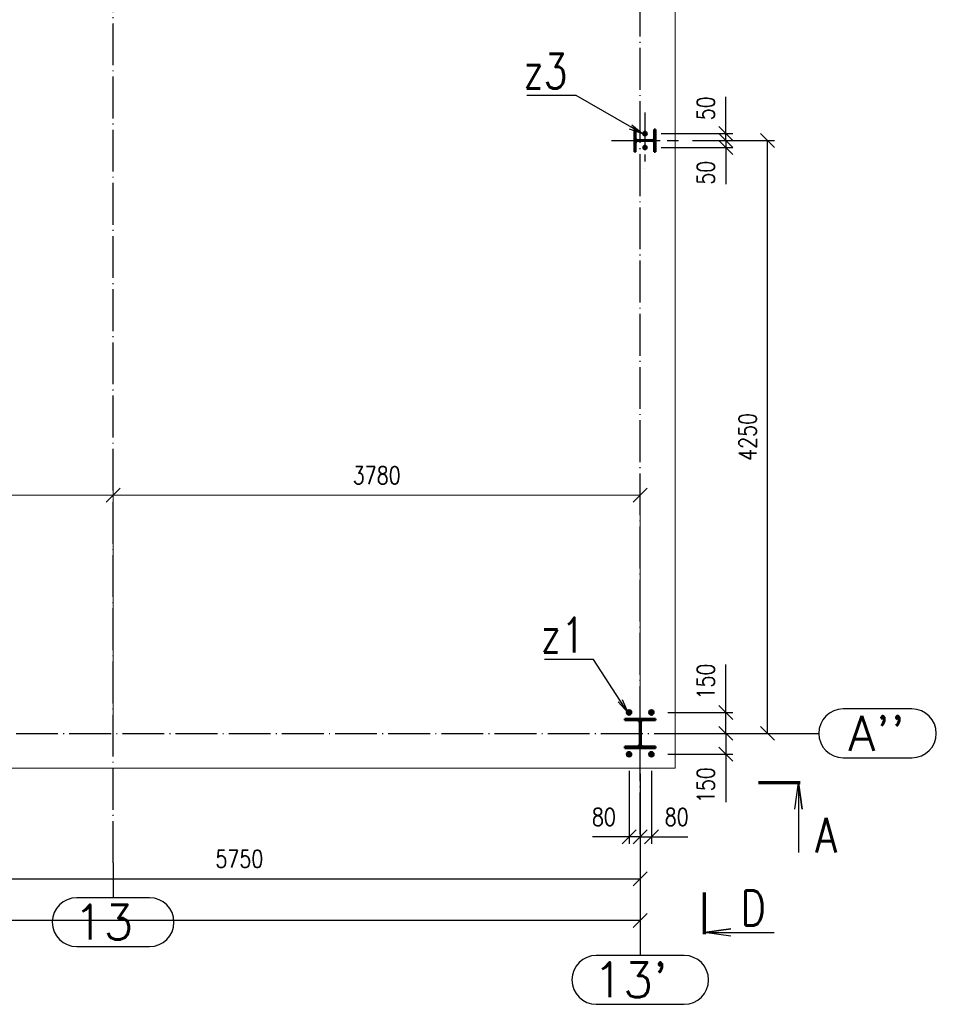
# Paper-space layout 'Layout1' of a CAD drawing. Extents: x -2 to 1033, y -36 to 596.
# Tile 32 of 126: x 189 to 320, y 306 to 447. Entities that reach past the tile are written whole.
import ezdxf
from ezdxf.enums import TextEntityAlignment as Align

# ---------------------------------------------------------------- set-up
doc = ezdxf.new("R2010")
doc.units = 0
for name, pattern in [('ACAD_ISO02W100', [15, 12, -3]), ('ACAD_ISO04W100', [30.5, 24, -3, 0.5, -3]), ('HP_01_CER_B', [8, 5, -1, 1, -1])]:
    doc.linetypes.add(name, pattern=pattern)
doc.layers.get('0').update_dxf_attribs({"linetype": 'CONTINUOUS'})
doc.layers.get('DEFPOINTS').update_dxf_attribs({"color": 132, "linetype": 'CONTINUOUS'})
for name, color, linetype, lineweight in [('SS_KOTVY', 2, 'CONTINUOUS', 35), ('SS_KOTY', 3, 'CONTINUOUS', 25), ('SS_OSY_025', 7, 'HP_01_CER_B', 25), ('SS_PLNA_025', 7, 'CONTINUOUS', 25), ('SS_PODKLADY', 9, 'CONTINUOUS', 13), ('SS_PODKLADY_KOTY', 251, 'CONTINUOUS', 13), ('SS_POPIS_PROFILU', 13, 'CONTINUOUS', 25), ('SS_REZ', 6, 'CONTINUOUS', 70), ('SS_SLOUP ŠTÍTOVÝ', 183, 'CONTINUOUS', 50), ('SS_SLOUPY KRAJNÍ', 143, 'CONTINUOUS', 50), ('SS_SRAFY', 8, 'CONTINUOUS', 18), ('SS_TEXT7', 6, 'CONTINUOUS', 70)]:
    doc.layers.add(name, color=color, linetype=linetype, lineweight=lineweight)
doc.styles.add('ROMANS', font='romans.shx', dxfattribs={"width": 0.8})
doc.styles.add('romans.shx', font='romans.shx', dxfattribs={"height": 5})
doc.dimstyles.new('A-1_(2.5)_50AS', dxfattribs={"dimtxt": 2.5, "dimasz": 2, "dimexe": 1, "dimexo": 2, "dimgap": 0, "dimtad": 0, "dimdec": 1, "dimlfac": 50, "dimrnd": 1, "dimtxsty": 'ROMANS', "dimblk1": 'OBLIQUE', "dimblk2": 'OBLIQUE', "dimsah": 1, "dimcen": 2, "dimclrd": 256, "dimclre": 256, "dimclrt": 256, "dimadec": 1, "dimazin": 2, "dimtfac": 0.714286, "dimtdec": 1, "dimtmove": 0, "dimatfit": 3, "dimldrblk": 'OPEN', "dimfxl": 1, "dimtvp": 1.142857, "dimtfill": 1, "dimtolj": 1, "dimlwd": -1, "dimlwe": -1, "dimarcsym": 0})
pattern_1 = [(45, (47.64707, 344.93782), (-0.04490128, 0.04490128), [])]

# ---------------------------------------------------------------- blocks, each defined once
blk = doc.blocks.new('*U10')
at = {"layer": 'SS_PLNA_025'}
blk.add_lwpolyline([(5.2, -3.78), (5.72, 0), (6.25, -3.78), (5.72, 0), (5.72, -10)], dxfattribs=at)
at = {"layer": 'SS_REZ'}
blk.add_line((5.99, 0), (0, 0), dxfattribs=at)
at = {"layer": 'SS_TEXT7', "style": 'ROMANS', "width": 0.8}
blk.add_attdef('REZv', text='', height=5, dxfattribs=at).set_placement((9.72, -10), align=Align.CENTER)
blk = doc.blocks.new('*U15')
at = {"layer": 'SS_PLNA_025'}
blk.add_lwpolyline([(3.78, -6.25), (0, -5.72), (3.78, -5.2), (0, -5.72), (10, -5.72)], dxfattribs=at)
at = {"layer": 'SS_REZ'}
blk.add_line((0, -5.99), (0, 0), dxfattribs=at)
at = {"layer": 'SS_TEXT7', "style": 'ROMANS', "width": 0.8}
blk.add_attdef('REZs', text='', height=5, dxfattribs=at).set_placement((7, -4.72), align=Align.CENTER)
blk = doc.blocks.new('_Oblique')
at = {"color": 0, "linetype": 'ByBlock', "lineweight": -2}
blk.add_line((-0.5, -0.5), (0.5, 0.5), dxfattribs=at)
blk = doc.blocks.new('*D20')
at = {"layer": 'DEFPOINTS', "color": 0, "transparency": 16777216}
for p in [(162.65, 340.94, 0.4), (277.65, 340.94), (277.65, 324.09)]:
    blk.add_point(p, dxfattribs=at)
at = {"layer": 'SS_KOTY', "transparency": 16777216}
for p, q in [((162.65, 338.94), (162.65, 323.09)), ((277.65, 338.94), (277.65, 323.09)), ((162.65, 324.09), (277.65, 324.09))]:
    blk.add_line(p, q, dxfattribs=at)
at = {"layer": 'SS_KOTY', "transparency": 16777216, "xscale": 2, "yscale": 2, "zscale": 2, "rotation": 180}
blk.add_blockref('_Oblique', (162.65, 324.09), dxfattribs=at)
at = {"layer": 'SS_KOTY', "transparency": 16777216, "xscale": 2, "yscale": 2, "zscale": 2}
blk.add_blockref('_Oblique', (277.65, 324.09), dxfattribs=at)
at = {"layer": 'SS_KOTY', "transparency": 16777216, "insert": (220.15, 326.95), "char_height": 2.5, "attachment_point": 5, "style": 'ROMANS', "bg_fill": 3, "box_fill_scale": 1.1, "bg_fill_color": 256, "bg_fill_true_color": 13158600, "bg_fill_transparency": 0}
blk.add_mtext('\\A1;5750', dxfattribs=at)
blk = doc.blocks.new('_OPEN')
at = {"color": 0, "linetype": 'ByBlock'}
for p, q in [((-1, 0.167), (0, 0)), ((0, 0), (-1, -0.167)), ((0, 0), (-1, 0))]:
    blk.add_line(p, q, dxfattribs=at)
blk = doc.blocks.new('*D21')
at = {"layer": 'DEFPOINTS', "color": 0, "transparency": 16777216}
for p in [(47.65, 341.14, 0.8), (277.65, 340.94), (47.65, 318.09)]:
    blk.add_point(p, dxfattribs=at)
at = {"layer": 'SS_KOTY', "transparency": 16777216}
for p, q in [((47.65, 339.14), (47.65, 317.09)), ((277.65, 338.94), (277.65, 317.09)), ((277.65, 318.09), (47.65, 318.09))]:
    blk.add_line(p, q, dxfattribs=at)
at = {"layer": 'SS_KOTY', "transparency": 16777216, "xscale": 2, "yscale": 2, "zscale": 2, "rotation": 180}
blk.add_blockref('_Oblique', (47.65, 318.09), dxfattribs=at)
at = {"layer": 'SS_KOTY', "transparency": 16777216, "xscale": 2, "yscale": 2, "zscale": 2}
blk.add_blockref('_Oblique', (277.65, 318.09), dxfattribs=at)
at = {"layer": 'SS_KOTY', "transparency": 16777216, "insert": (162.65, 320.95), "char_height": 2.5, "attachment_point": 5, "style": 'ROMANS', "bg_fill": 3, "box_fill_scale": 1.1, "bg_fill_color": 256, "bg_fill_true_color": 13158600, "bg_fill_transparency": 0}
blk.add_mtext('\\A1;11500', dxfattribs=at)
blk = doc.blocks.new('*D38')
at = {"layer": 'DEFPOINTS', "color": 0, "transparency": 16777216}
for p in [(276.05, 341.57, 1), (277.65, 340.94, 0.4), (276.05, 330.09)]:
    blk.add_point(p, dxfattribs=at)
at = {"layer": 'SS_KOTY', "transparency": 16777216}
for p, q in [((276.05, 339.57), (276.05, 329.09)), ((277.65, 338.94), (277.65, 329.09)), ((276.05, 330.09), (270.81, 330.09)), ((277.65, 330.09), (276.05, 330.09))]:
    blk.add_line(p, q, dxfattribs=at)
at = {"layer": 'SS_KOTY', "transparency": 16777216, "xscale": 2, "yscale": 2, "zscale": 2, "rotation": 180}
blk.add_blockref('_Oblique', (276.05, 330.09), dxfattribs=at)
at = {"layer": 'SS_KOTY', "transparency": 16777216, "xscale": 2, "yscale": 2, "zscale": 2}
blk.add_blockref('_Oblique', (277.65, 330.09), dxfattribs=at)
at = {"layer": 'SS_KOTY', "transparency": 16777216, "insert": (272.43, 332.95), "char_height": 2.5, "attachment_point": 5, "style": 'ROMANS', "bg_fill": 3, "box_fill_scale": 1.1, "bg_fill_color": 256, "bg_fill_true_color": 13158600, "bg_fill_transparency": 0}
blk.add_mtext('\\A1;80', dxfattribs=at)
blk = doc.blocks.new('*D39')
at = {"layer": 'DEFPOINTS', "color": 0, "transparency": 16777216}
for p in [(277.65, 341.14, 0.8), (279.25, 341.57, 1), (279.25, 330.09)]:
    blk.add_point(p, dxfattribs=at)
at = {"layer": 'SS_KOTY', "transparency": 16777216}
for p, q in [((277.65, 339.14), (277.65, 329.09)), ((279.25, 339.57), (279.25, 329.09)), ((277.65, 330.09), (279.25, 330.09)), ((279.25, 330.09), (284.49, 330.09))]:
    blk.add_line(p, q, dxfattribs=at)
at = {"layer": 'SS_KOTY', "transparency": 16777216, "xscale": 2, "yscale": 2, "zscale": 2, "rotation": 180}
blk.add_blockref('_Oblique', (277.65, 330.09), dxfattribs=at)
at = {"layer": 'SS_KOTY', "transparency": 16777216, "xscale": 2, "yscale": 2, "zscale": 2}
blk.add_blockref('_Oblique', (279.25, 330.09), dxfattribs=at)
at = {"layer": 'SS_KOTY', "transparency": 16777216, "insert": (282.87, 332.95), "char_height": 2.5, "attachment_point": 5, "style": 'ROMANS', "bg_fill": 3, "box_fill_scale": 1.1, "bg_fill_color": 256, "bg_fill_true_color": 13158600, "bg_fill_transparency": 0}
blk.add_mtext('\\A1;80', dxfattribs=at)
blk = doc.blocks.new('*D43')
at = {"layer": 'DEFPOINTS', "color": 0, "transparency": 16777216}
for p in [(279.62, 347.94, 1), (289.92, 347.94), (280.25, 344.94, 0.4)]:
    blk.add_point(p, dxfattribs=at)
at = {"layer": 'SS_KOTY', "transparency": 16777216}
for p, q in [((289.92, 347.94), (289.92, 354.79)), ((281.62, 347.94), (290.92, 347.94)), ((289.92, 344.94), (289.92, 347.94)), ((282.25, 344.94), (290.92, 344.94))]:
    blk.add_line(p, q, dxfattribs=at)
at = {"layer": 'SS_KOTY', "transparency": 16777216, "xscale": 2, "yscale": 2, "zscale": 2}
for p, rotation in [((289.92, 347.94), 90), ((289.92, 344.94), 270)]:
    blk.add_blockref('_Oblique', p, dxfattribs=dict(at, rotation=rotation))
at = {"layer": 'SS_KOTY', "transparency": 16777216, "insert": (287.06, 352.37), "char_height": 2.5, "attachment_point": 5, "rotation": 90, "style": 'ROMANS', "bg_fill": 3, "box_fill_scale": 1.1, "bg_fill_color": 256, "bg_fill_true_color": 13158600, "bg_fill_transparency": 0}
blk.add_mtext('\\A1;150', dxfattribs=at)
blk = doc.blocks.new('*D44')
at = {"layer": 'DEFPOINTS', "color": 0, "transparency": 16777216}
for p in [(280.25, 344.94), (279.62, 341.94, 1), (289.92, 341.94)]:
    blk.add_point(p, dxfattribs=at)
at = {"layer": 'SS_KOTY', "transparency": 16777216}
for p, q in [((282.25, 344.94), (290.92, 344.94)), ((289.92, 344.94), (289.92, 341.94)), ((281.62, 341.94), (290.92, 341.94)), ((289.92, 341.94), (289.92, 335.08))]:
    blk.add_line(p, q, dxfattribs=at)
at = {"layer": 'SS_KOTY', "transparency": 16777216, "xscale": 2, "yscale": 2, "zscale": 2}
for p, rotation in [((289.92, 344.94), 90), ((289.92, 341.94), 270)]:
    blk.add_blockref('_Oblique', p, dxfattribs=dict(at, rotation=rotation))
at = {"layer": 'SS_KOTY', "transparency": 16777216, "insert": (287.06, 337.51), "char_height": 2.5, "attachment_point": 5, "rotation": 90, "style": 'ROMANS', "bg_fill": 3, "box_fill_scale": 1.1, "bg_fill_color": 256, "bg_fill_true_color": 13158600, "bg_fill_transparency": 0}
blk.add_mtext('\\A1;150', dxfattribs=at)
blk = doc.blocks.new('*D54')
at = {"layer": 'DEFPOINTS', "color": 0, "transparency": 16777216}
for p in [(278.63, 430.94, 0.8), (289.92, 430.94), (283.14, 429.94, 1.4)]:
    blk.add_point(p, dxfattribs=at)
at = {"layer": 'SS_KOTY', "transparency": 16777216}
for p, q in [((289.92, 430.94), (289.92, 436.18)), ((280.63, 430.94), (290.92, 430.94)), ((289.92, 429.94), (289.92, 430.94)), ((285.14, 429.94), (290.92, 429.94))]:
    blk.add_line(p, q, dxfattribs=at)
at = {"layer": 'SS_KOTY', "transparency": 16777216, "xscale": 2, "yscale": 2, "zscale": 2}
for p, rotation in [((289.92, 430.94), 90), ((289.92, 429.94), 270)]:
    blk.add_blockref('_Oblique', p, dxfattribs=dict(at, rotation=rotation))
at = {"layer": 'SS_KOTY', "transparency": 16777216, "insert": (287.06, 434.56), "char_height": 2.5, "attachment_point": 5, "rotation": 90, "style": 'ROMANS', "bg_fill": 3, "box_fill_scale": 1.1, "bg_fill_color": 256, "bg_fill_true_color": 13158600, "bg_fill_transparency": 0}
blk.add_mtext('\\A1;50', dxfattribs=at)
blk = doc.blocks.new('*D55')
at = {"layer": 'DEFPOINTS', "color": 0, "transparency": 16777216}
for p in [(283.14, 429.94, 1.4), (278.63, 428.94, 0.8), (289.92, 428.94)]:
    blk.add_point(p, dxfattribs=at)
at = {"layer": 'SS_KOTY', "transparency": 16777216}
for p, q in [((285.14, 429.94), (290.92, 429.94)), ((289.92, 429.94), (289.92, 428.94)), ((280.63, 428.94), (290.92, 428.94)), ((289.92, 428.94), (289.92, 423.7))]:
    blk.add_line(p, q, dxfattribs=at)
at = {"layer": 'SS_KOTY', "transparency": 16777216, "xscale": 2, "yscale": 2, "zscale": 2}
for p, rotation in [((289.92, 429.94), 90), ((289.92, 428.94), 270)]:
    blk.add_blockref('_Oblique', p, dxfattribs=dict(at, rotation=rotation))
at = {"layer": 'SS_KOTY', "transparency": 16777216, "insert": (287.06, 425.32), "char_height": 2.5, "attachment_point": 5, "rotation": 90, "style": 'ROMANS', "bg_fill": 3, "box_fill_scale": 1.1, "bg_fill_color": 256, "bg_fill_true_color": 13158600, "bg_fill_transparency": 0}
blk.add_mtext('\\A1;50', dxfattribs=at)
blk = doc.blocks.new('*D56')
at = {"layer": 'DEFPOINTS', "color": 0, "transparency": 16777216}
for p in [(283.14, 429.94, 1.4), (295.92, 429.94), (286.58, 344.94)]:
    blk.add_point(p, dxfattribs=at)
at = {"layer": 'SS_KOTY', "transparency": 16777216}
for p, q in [((285.14, 429.94), (296.92, 429.94)), ((295.92, 344.94), (295.92, 429.94)), ((288.58, 344.94), (296.92, 344.94))]:
    blk.add_line(p, q, dxfattribs=at)
at = {"layer": 'SS_KOTY', "transparency": 16777216, "xscale": 2, "yscale": 2, "zscale": 2}
for p, rotation in [((295.92, 429.94), 90), ((295.92, 344.94), 270)]:
    blk.add_blockref('_Oblique', p, dxfattribs=dict(at, rotation=rotation))
at = {"layer": 'SS_KOTY', "transparency": 16777216, "insert": (293.06, 387.44), "char_height": 2.5, "attachment_point": 5, "rotation": 90, "style": 'ROMANS', "bg_fill": 3, "box_fill_scale": 1.1, "bg_fill_color": 256, "bg_fill_true_color": 13158600, "bg_fill_transparency": 0}
blk.add_mtext('\\A1;4250', dxfattribs=at)
blk = doc.blocks.new('*D111')
at = {"layer": 'DEFPOINTS', "color": 0, "transparency": 16777216}
for p in [(202.05, 379.08), (47.65, 347.04), (202.05, 344.94)]:
    blk.add_point(p, dxfattribs=at)
at = {"layer": 'SS_PODKLADY_KOTY', "transparency": 16777216}
for p, q in [((47.65, 349.04), (47.65, 380.08)), ((202.05, 346.94), (202.05, 380.08)), ((47.65, 379.08), (202.05, 379.08))]:
    blk.add_line(p, q, dxfattribs=at)
at = {"layer": 'SS_PODKLADY_KOTY', "transparency": 16777216, "xscale": 2, "yscale": 2, "zscale": 2, "rotation": 180}
blk.add_blockref('_Oblique', (47.65, 379.08), dxfattribs=at)
at = {"layer": 'SS_PODKLADY_KOTY', "transparency": 16777216, "xscale": 2, "yscale": 2, "zscale": 2}
blk.add_blockref('_Oblique', (202.05, 379.08), dxfattribs=at)
at = {"layer": 'SS_PODKLADY_KOTY', "transparency": 16777216, "insert": (124.85, 381.94), "char_height": 2.5, "attachment_point": 5, "style": 'ROMANS', "bg_fill": 3, "box_fill_scale": 1.1, "bg_fill_color": 256, "bg_fill_true_color": 13158600, "bg_fill_transparency": 0}
blk.add_mtext('\\A1;7720', dxfattribs=at)
blk = doc.blocks.new('*D112')
at = {"layer": 'DEFPOINTS', "color": 0, "transparency": 16777216}
for p in [(277.65, 379.08), (277.65, 347.04), (202.05, 344.94)]:
    blk.add_point(p, dxfattribs=at)
at = {"layer": 'SS_PODKLADY_KOTY', "transparency": 16777216}
for p, q in [((202.05, 346.94), (202.05, 380.08)), ((277.65, 349.04), (277.65, 380.08)), ((202.05, 379.08), (277.65, 379.08))]:
    blk.add_line(p, q, dxfattribs=at)
at = {"layer": 'SS_PODKLADY_KOTY', "transparency": 16777216, "xscale": 2, "yscale": 2, "zscale": 2, "rotation": 180}
blk.add_blockref('_Oblique', (202.05, 379.08), dxfattribs=at)
at = {"layer": 'SS_PODKLADY_KOTY', "transparency": 16777216, "xscale": 2, "yscale": 2, "zscale": 2}
blk.add_blockref('_Oblique', (277.65, 379.08), dxfattribs=at)
at = {"layer": 'SS_PODKLADY_KOTY', "transparency": 16777216, "insert": (239.85, 381.94), "char_height": 2.5, "attachment_point": 5, "style": 'ROMANS', "bg_fill": 3, "box_fill_scale": 1.1, "bg_fill_color": 256, "bg_fill_true_color": 13158600, "bg_fill_transparency": 0}
blk.add_mtext('\\A1;3780', dxfattribs=at)

psp = doc.layouts.get("Layout1")

# ---------------------------------------------------------------- linework, layer by layer
at = {"layer": 'SS_OSY_025'}
for p, q in [((278.3271, 433.9442), (278.3271, 425.9314)), ((273.51, 429.9378, 1.4), (283.1442, 429.9378, 1.4))]:
    psp.add_line(p, q, dxfattribs=at)
at = {"layer": 'SS_OSY_025', "linetype": 'Continuous', "ltscale": 0.25}
for p, q in [((316.6161, 348.4378), (306.7589, 348.4378)), ((306.7589, 341.4378), (316.6161, 341.4378)), ((196.8231, 314.3665), (207.2755, 314.3665)), ((283.9447, 313.0889), (271.3495, 313.0889)), ((271.3495, 306.0889), (283.9447, 306.0889))]:
    psp.add_line(p, q, dxfattribs=at)
at = {"layer": 'SS_OSY_025', "linetype": 'ACAD_ISO04W100', "ltscale": 0.25}
for p, q in [((298.2599, 344.9378), (298.2589, 344.9378)), ((298.2589, 344.9378), (303.2589, 344.9378))]:
    psp.add_line(p, q, dxfattribs=at)
at = {"layer": 'SS_OSY_025', "linetype": 'Continuous', "ltscale": 0.25}
for centre, start, end in [((306.7589, 344.9378), 90, 270), ((316.6161, 344.9378), 270, 90), ((271.3495, 309.5889), 90, 270), ((283.9447, 309.5889), 270, 90)]:
    psp.add_arc(centre, 3.5, start, end, dxfattribs=at)
at = {"layer": 'SS_SLOUP ŠTÍTOVÝ', "color": 1, "linetype": 'Continuous', "ltscale": 0.25}
for p, q in [((276.9871, 431.5378), (276.8071, 431.5378)), ((276.8071, 431.5378), (276.8071, 428.3378)), ((276.9871, 430.2978), (276.9871, 431.5378)), ((276.9871, 428.3378), (276.9871, 429.5778)), ((276.8071, 428.3378), (276.9871, 428.3378))]:
    psp.add_line(p, q, dxfattribs=at)
at = {"layer": 'SS_SLOUP ŠTÍTOVÝ', "color": 1, "linetype": 'Continuous', "ltscale": 0.25, "extrusion": (0, 0, -1)}
for centre, start, end in [((-277.2871, 430.2978), 270, 0), ((-277.2871, 429.5778), 0, 90)]:
    psp.add_arc(centre, 0.3, start, end, dxfattribs=at)
at = {"layer": 'SS_SLOUPY KRAJNÍ', "color": 1, "linetype": 'Continuous', "ltscale": 0.25}
for p, q in [((277.2171, 343.0578), (275.4471, 343.0578)), ((275.4471, 343.0578), (275.4471, 342.8378))]:
    psp.add_line(p, q, dxfattribs=at)
at = {"layer": 'SS_SLOUPY KRAJNÍ', "color": 1, "linetype": 'Continuous', "ltscale": 0.25, "extrusion": (0, 0, -1)}
for centre, start, end in [((-277.2171, 343.4178), 180, 270), ((-278.0771, 343.4178), 270, 0)]:
    psp.add_arc(centre, 0.36, start, end, dxfattribs=at)

# ---------------------------------------------------------------- block references
at = {"layer": 'SS_REZ'}
for name, p, values in [('*U10', (294.6051, 337.8348), {'REZv': 'A'}), ('*U15', (286.8694, 322.1251), {'REZs': 'D'})]:
    psp.add_blockref(name, p, dxfattribs=at).add_auto_attribs(values)

# ---------------------------------------------------------------- texts
at = {"layer": 'SS_OSY_025', "color": 7, "style": 'romans.shx'}
for s, p in [("A''", (307.5158, 342.4378)), ("13'", (270.9106, 307.0889))]:
    psp.add_text(s, height=5, dxfattribs=at).set_placement(p)
at = {"layer": 'SS_POPIS_PROFILU', "color": 4, "style": 'romans.shx', "width": 0.8}
psp.add_text('z3', height=5, dxfattribs=at).set_placement((260.8719, 437.3878))

# ---------------------------------------------------------------- dimensions: what is measured, and where the dimension line sits
at = {"layer": 'SS_KOTY'}
dim = psp.add_linear_dim(base=(289.9184, 347.9378), p1=(280.2471, 344.9378, 0.4), p2=(279.6171, 347.9378, 1), angle=90, dimstyle='A-1_(2.5)_50AS', dxfattribs=at)
dim.commit()
dim.dimension.update_dxf_attribs({"geometry": '*D43', "text_midpoint": (287.0613, 352.3664)})
dim = psp.add_linear_dim(base=(277.6471, 324.0889), p1=(162.6471, 340.9378, 0.4), p2=(277.6471, 340.9378), dimstyle='A-1_(2.5)_50AS', override={"dimtmove": 1}, dxfattribs=at)
dim.commit()
dim.dimension.update_dxf_attribs({"geometry": '*D20', "text_midpoint": (220.1471, 326.946)})
at = {"layer": 'SS_PODKLADY_KOTY'}
dim = psp.add_linear_dim(base=(202.0493, 379.0837), p1=(47.6471, 347.0378), p2=(202.0493, 344.9378), dimstyle='A-1_(2.5)_50AS', dxfattribs=at)
dim.commit()
dim.dimension.update_dxf_attribs({"geometry": '*D111', "text_midpoint": (124.8482, 381.9409)})

# ---------------------------------------------------------------- next in the draw order: linework, layer by layer
at = {"layer": 'SS_KOTVY', "color": 1, "linetype": 'Continuous', "ltscale": 0.25}
psp.add_line((279.5467, 347.7648), (279.5467, 348.1108), dxfattribs=at)
at = {"layer": 'SS_SLOUPY KRAJNÍ', "color": 1, "linetype": 'Continuous', "ltscale": 0.25}
psp.add_line((279.8471, 346.8178), (279.8471, 347.0378), dxfattribs=at)

# ---------------------------------------------------------------- next in the draw order: dimensions: what is measured, and where the dimension line sits
at = {"layer": 'SS_KOTY'}
dim = psp.add_linear_dim(base=(289.9184, 430.9378), p1=(283.1442, 429.9378, 1.4), p2=(278.6271, 430.9378, 0.8), angle=90, dimstyle='A-1_(2.5)_50AS', dxfattribs=at)
dim.commit()
dim.dimension.update_dxf_attribs({"geometry": '*D54', "text_midpoint": (287.0613, 434.5569)})
dim = psp.add_linear_dim(base=(47.6471, 318.0889), p1=(277.6471, 340.9378), p2=(47.6471, 341.1378, 0.8), dimstyle='A-1_(2.5)_50AS', override={"dimtmove": 1}, dxfattribs=at)
dim.commit()
dim.dimension.update_dxf_attribs({"geometry": '*D21', "text_midpoint": (162.6471, 320.946)})
at = {"layer": 'SS_PODKLADY_KOTY'}
dim = psp.add_linear_dim(base=(277.6471, 379.0837), p1=(202.0493, 344.9378), p2=(277.6471, 347.0378), dimstyle='A-1_(2.5)_50AS', dxfattribs=at)
dim.commit()
dim.dimension.update_dxf_attribs({"geometry": '*D112', "text_midpoint": (239.8482, 381.9409)})

# ---------------------------------------------------------------- next in the draw order: linework, layer by layer
at = {"layer": 'SS_KOTVY', "color": 7, "linetype": 'ACAD_ISO04W100', "ltscale": 0.25}
for p, q in [((275.6771, 347.9378), (276.4171, 347.9378)), ((275.8471, 347.9378), (276.2471, 347.9378)), ((276.0471, 347.5678), (276.0471, 348.3078)), ((276.0471, 347.7378), (276.0471, 348.1378)), ((276.0471, 347.9378), (276.0471, 347.9378)), ((278.8771, 347.9378), (279.6171, 347.9378)), ((279.0471, 347.9378), (279.4471, 347.9378)), ((279.2471, 347.5678), (279.2471, 348.3078)), ((279.2471, 347.7378), (279.2471, 348.1378)), ((279.2471, 347.9378), (279.2471, 347.9378))]:
    psp.add_line(p, q, dxfattribs=at)
at = {"layer": 'SS_KOTVY', "color": 1, "linetype": 'Continuous', "ltscale": 0.25}
for p, q in [((276.0471, 348.2838), (275.7474, 348.1108)), ((275.7474, 348.1108), (275.7474, 347.7648)), ((275.7474, 347.7648), (276.0471, 347.5918)), ((276.3467, 348.1108), (276.0471, 348.2838)), ((276.0471, 347.5918), (276.3467, 347.7648)), ((276.3467, 347.7648), (276.3467, 348.1108)), ((279.2471, 348.2838), (278.9474, 348.1108)), ((278.9474, 348.1108), (278.9474, 347.7648)), ((278.9474, 347.7648), (279.2471, 347.5918)), ((279.5467, 348.1108), (279.2471, 348.2838)), ((279.2471, 347.5918), (279.5467, 347.7648))]:
    psp.add_line(p, q, dxfattribs=at)
for centre, radius in [((276.0471, 347.9378), 0.37), ((276.0471, 347.9378), 0.2), ((279.2471, 347.9378), 0.37), ((279.2471, 347.9378), 0.2)]:
    psp.add_circle(centre, radius, dxfattribs=at)
at = {"layer": 'SS_OSY_025', "linetype": 'ACAD_ISO04W100', "ltscale": 0.25}
for p, q in [((202.0493, 326.3655), (202.0493, 533.844)), ((202.0493, 326.3655), (202.0493, 326.3665)), ((202.0493, 326.3665), (202.0493, 321.3665)), ((277.6471, 318.0889), (277.6471, 313.0889))]:
    psp.add_line(p, q, dxfattribs=at)
at = {"layer": 'SS_OSY_025', "linetype": 'Continuous', "ltscale": 0.25}
psp.add_line((207.2755, 321.3665), (196.8231, 321.3665), dxfattribs=at)
for centre, start, end in [((196.8231, 317.8665), 90, 270), ((207.2755, 317.8665), 270, 90)]:
    psp.add_arc(centre, 3.5, start, end, dxfattribs=at)
at = {"layer": 'SS_POPIS_PROFILU', "color": 0, "linetype": 'ByBlock'}
for p, q in [((275.8471, 347.9365), (274.4809, 349.4347)), ((275.8471, 347.9365), (274.7608, 349.6158)), ((275.0407, 349.7968), (275.8471, 347.9365))]:
    psp.add_line(p, q, dxfattribs=at)
at = {"layer": 'SS_POPIS_PROFILU', "color": 13}
psp.add_lwpolyline([(275.8471, 347.9365), (270.9482, 355.5097), (263.9006, 355.5097)], dxfattribs=at)
at = {"layer": 'SS_SLOUPY KRAJNÍ', "color": 1, "linetype": 'Continuous', "ltscale": 0.25}
for p, q in [((279.8471, 347.0378), (275.4471, 347.0378)), ((275.4471, 347.0378), (275.4471, 346.8178)), ((275.4471, 346.8178), (277.2171, 346.8178)), ((277.5771, 346.4578), (277.5771, 343.4178)), ((277.7171, 343.4178), (277.7171, 346.4578)), ((278.0771, 346.8178), (279.8471, 346.8178))]:
    psp.add_line(p, q, dxfattribs=at)
at = {"layer": 'SS_SLOUPY KRAJNÍ', "color": 7, "linetype": 'ACAD_ISO04W100', "ltscale": 0.25}
psp.add_line((277.6471, 344.9378), (277.6471, 344.9378), dxfattribs=at)
at = {"layer": 'SS_SLOUPY KRAJNÍ', "color": 3, "linetype": 'ACAD_ISO02W100', "ltscale": 0.25}
for centre in [(276.0471, 347.9378), (279.2471, 347.9378)]:
    psp.add_circle(centre, 0.22, dxfattribs=at)
at = {"layer": 'SS_SLOUPY KRAJNÍ', "color": 1, "linetype": 'Continuous', "ltscale": 0.25, "extrusion": (0, 0, -1)}
for centre, start, end in [((-277.2171, 346.4578), 90, 180), ((-278.0771, 346.4578), 0, 90)]:
    psp.add_arc(centre, 0.36, start, end, dxfattribs=at)

# ---------------------------------------------------------------- next in the draw order: texts
at = {"layer": 'SS_OSY_025', "color": 7, "style": 'romans.shx'}
psp.add_text('13', height=5, dxfattribs=at).set_placement((196.3842, 315.3665))
at = {"layer": 'SS_POPIS_PROFILU', "color": 4, "style": 'romans.shx', "width": 0.8}
psp.add_text('z1', height=5, dxfattribs=at).set_placement((263.3776, 356.5097))

# ---------------------------------------------------------------- next in the draw order: dimensions: what is measured, and where the dimension line sits
at = {"layer": 'SS_KOTY'}
dim = psp.add_linear_dim(base=(289.9184, 428.9378), p1=(283.1442, 429.9378, 1.4), p2=(278.6271, 428.9378, 0.8), angle=90, dimstyle='A-1_(2.5)_50AS', dxfattribs=at)
dim.commit()
dim.dimension.update_dxf_attribs({"geometry": '*D55', "text_midpoint": (287.0613, 425.3188)})
dim = psp.add_linear_dim(base=(276.0471, 330.0889), p1=(277.6471, 340.9378, 0.4), p2=(276.0471, 341.5678, 1), dimstyle='A-1_(2.5)_50AS', dxfattribs=at)
dim.commit()
dim.dimension.update_dxf_attribs({"geometry": '*D38', "text_midpoint": (272.428, 332.946)})

# ---------------------------------------------------------------- next in the draw order: hatches: boundary and pattern name
at = {"layer": 'SS_SRAFY'}
h = psp.add_hatch(dxfattribs=at)
h.set_pattern_fill('ANSI31', color=5, scale=0.02, style=0)
h.set_pattern_definition(pattern_1)
h.paths.add_polyline_path([(279.6671, 428.3378), (279.8471, 428.3378), (279.8471, 431.5378), (279.6671, 431.5378), (279.6671, 430.2978, -0.41421356), (279.3671, 429.9978), (277.2871, 429.9978, -0.41421356), (276.9871, 430.2978), (276.9871, 431.5378), (276.8071, 431.5378), (276.8071, 428.3378), (276.9871, 428.3378), (276.9871, 429.5778, -0.41421356), (277.2871, 429.8778), (279.3671, 429.8778, -0.41421356), (279.6671, 429.5778)], flags=0)

# ---------------------------------------------------------------- next in the draw order: linework, layer by layer
at = {"layer": 'SS_KOTVY', "color": 7, "linetype": 'ACAD_ISO04W100', "ltscale": 0.25}
for p, q in [((278.6271, 430.9378), (278.0271, 430.9378)), ((278.4871, 430.9378), (278.1671, 430.9378)), ((278.3271, 430.6378), (278.3271, 431.2378)), ((278.3271, 430.7778), (278.3271, 431.0978)), ((278.3271, 430.9378), (278.3271, 430.9378)), ((278.3271, 428.6378), (278.3271, 429.2378)), ((278.6271, 428.9378), (278.0271, 428.9378)), ((278.4871, 428.9378), (278.1671, 428.9378)), ((278.3271, 428.7778), (278.3271, 429.0978)), ((278.3271, 428.9378), (278.3271, 428.9378))]:
    psp.add_line(p, q, dxfattribs=at)
at = {"layer": 'SS_KOTVY', "color": 1, "linetype": 'Continuous', "ltscale": 0.25}
for p, q in [((278.1886, 431.1777), (278.0501, 430.9378)), ((278.0501, 430.9378), (278.1886, 430.6979)), ((278.4656, 431.1777), (278.1886, 431.1777)), ((278.1886, 430.6979), (278.4656, 430.6979)), ((278.6041, 430.9378), (278.4656, 431.1777)), ((278.4656, 430.6979), (278.6041, 430.9378)), ((278.1886, 429.1777), (278.0501, 428.9378)), ((278.4656, 429.1777), (278.1886, 429.1777)), ((278.6041, 428.9378), (278.4656, 429.1777)), ((278.0501, 428.9378), (278.1886, 428.6979)), ((278.1886, 428.6979), (278.4656, 428.6979)), ((278.4656, 428.6979), (278.6041, 428.9378)), ((275.7474, 342.1108), (275.7474, 341.7648))]:
    psp.add_line(p, q, dxfattribs=at)
for centre, radius in [((278.3271, 430.9378), 0.3), ((278.3271, 430.9378), 0.16), ((278.3271, 428.9378), 0.3), ((278.3271, 428.9378), 0.16)]:
    psp.add_circle(centre, radius, dxfattribs=at)
at = {"layer": 'SS_POPIS_PROFILU', "color": 0, "linetype": 'ByBlock'}
for p, q in [((276.4631, 432.1692), (278.0318, 430.8846)), ((278.0318, 430.8846), (276.1313, 431.591)), ((278.0318, 430.8846), (276.2972, 431.8801))]:
    psp.add_line(p, q, dxfattribs=at)
at = {"layer": 'SS_POPIS_PROFILU', "color": 13}
psp.add_lwpolyline([(278.0318, 430.8846), (268.4426, 436.3878), (261.3949, 436.3878)], dxfattribs=at)
at = {"layer": 'SS_SLOUP ŠTÍTOVÝ', "color": 1, "linetype": 'Continuous', "ltscale": 0.25}
for p, q in [((279.8471, 431.5378), (279.6671, 431.5378)), ((279.6671, 431.5378), (279.6671, 430.2978)), ((279.8471, 428.3378), (279.8471, 431.5378)), ((279.3671, 429.9978), (277.2871, 429.9978)), ((277.2871, 429.8778), (279.3671, 429.8778)), ((279.6671, 429.5778), (279.6671, 428.3378)), ((279.6671, 428.3378), (279.8471, 428.3378))]:
    psp.add_line(p, q, dxfattribs=at)
at = {"layer": 'SS_SLOUP ŠTÍTOVÝ', "color": 7, "linetype": 'ACAD_ISO04W100', "ltscale": 0.25}
psp.add_line((278.3271, 429.9378), (278.3271, 429.9378), dxfattribs=at)
at = {"layer": 'SS_SLOUP ŠTÍTOVÝ', "color": 3, "linetype": 'ACAD_ISO02W100', "ltscale": 0.25}
for centre in [(278.3271, 430.9378), (278.3271, 428.9378)]:
    psp.add_circle(centre, 0.18, dxfattribs=at)
at = {"layer": 'SS_SLOUP ŠTÍTOVÝ', "color": 1, "linetype": 'Continuous', "ltscale": 0.25, "extrusion": (0, 0, -1)}
for centre, start, end in [((-279.3671, 430.2978), 180, 270), ((-279.3671, 429.5778), 90, 180)]:
    psp.add_arc(centre, 0.3, start, end, dxfattribs=at)

# ---------------------------------------------------------------- next in the draw order: dimensions: what is measured, and where the dimension line sits
at = {"layer": 'SS_KOTY'}
dim = psp.add_linear_dim(base=(279.2471, 330.0889), p1=(277.6471, 341.1378, 0.8), p2=(279.2471, 341.5678, 1), dimstyle='A-1_(2.5)_50AS', dxfattribs=at)
dim.commit()
dim.dimension.update_dxf_attribs({"geometry": '*D39', "text_midpoint": (282.8661, 332.946)})

# ---------------------------------------------------------------- next in the draw order: linework, layer by layer
at = {"layer": 'SS_KOTVY', "color": 7, "linetype": 'ACAD_ISO04W100', "ltscale": 0.25}
for p, q in [((275.6771, 341.9378), (276.4171, 341.9378)), ((275.8471, 341.9378), (276.2471, 341.9378)), ((276.0471, 341.5678), (276.0471, 342.3078)), ((276.0471, 341.7378), (276.0471, 342.1378)), ((276.0471, 341.9378), (276.0471, 341.9378))]:
    psp.add_line(p, q, dxfattribs=at)
at = {"layer": 'SS_KOTVY', "color": 1, "linetype": 'Continuous', "ltscale": 0.25}
for p, q in [((276.0471, 342.2838), (275.7474, 342.1108)), ((275.7474, 341.7648), (276.0471, 341.5918)), ((276.3467, 342.1108), (276.0471, 342.2838)), ((276.0471, 341.5918), (276.3467, 341.7648)), ((276.3467, 341.7648), (276.3467, 342.1108))]:
    psp.add_line(p, q, dxfattribs=at)
for radius in [0.37, 0.2]:
    psp.add_circle((276.0471, 341.9378), radius, dxfattribs=at)
at = {"layer": 'SS_OSY_025', "linetype": 'ACAD_ISO04W100', "ltscale": 0.25}
for q in [(277.6471, 530.5986), (277.6471, 318.0889)]:
    psp.add_line((277.6471, 330.4655), q, dxfattribs=at)
at = {"layer": 'SS_SLOUPY KRAJNÍ', "color": 3, "linetype": 'ACAD_ISO02W100', "ltscale": 0.25}
psp.add_circle((276.0471, 341.9378), 0.22, dxfattribs=at)

# ---------------------------------------------------------------- next in the draw order: dimensions: what is measured, and where the dimension line sits
at = {"layer": 'SS_KOTY'}
dim = psp.add_linear_dim(base=(289.9184, 341.9378), p1=(280.2471, 344.9378), p2=(279.6171, 341.9378, 1), angle=90, dimstyle='A-1_(2.5)_50AS', dxfattribs=at)
dim.commit()
dim.dimension.update_dxf_attribs({"geometry": '*D44', "text_midpoint": (287.0613, 337.5092)})

# ---------------------------------------------------------------- next in the draw order: hatches: boundary and pattern name
at = {"layer": 'SS_SRAFY'}
h = psp.add_hatch(dxfattribs=at)
h.set_pattern_fill('ANSI31', color=5, scale=0.02, style=0)
h.set_pattern_definition(pattern_1)
h.paths.add_polyline_path([(279.8471, 343.0578), (278.0771, 343.0578, -0.41421356), (277.7171, 343.4178), (277.7171, 346.4578, -0.41421356), (278.0771, 346.8178), (279.8471, 346.8178), (279.8471, 347.0378), (275.4471, 347.0378), (275.4471, 346.8178), (277.2171, 346.8178, -0.41421356), (277.5771, 346.4578), (277.5771, 343.4178, -0.41421356), (277.2171, 343.0578), (275.4471, 343.0578), (275.4471, 342.8378), (279.8471, 342.8378)], flags=0)

# ---------------------------------------------------------------- next in the draw order: linework, layer by layer
at = {"layer": 'SS_KOTVY', "color": 7, "linetype": 'ACAD_ISO04W100', "ltscale": 0.25}
for p, q in [((278.8771, 341.9378), (279.6171, 341.9378)), ((279.0471, 341.9378), (279.4471, 341.9378)), ((279.2471, 341.5678), (279.2471, 342.3078)), ((279.2471, 341.7378), (279.2471, 342.1378)), ((279.2471, 341.9378), (279.2471, 341.9378))]:
    psp.add_line(p, q, dxfattribs=at)
at = {"layer": 'SS_KOTVY', "color": 1, "linetype": 'Continuous', "ltscale": 0.25}
for p, q in [((279.2471, 342.2838), (278.9474, 342.1108)), ((278.9474, 342.1108), (278.9474, 341.7648)), ((278.9474, 341.7648), (279.2471, 341.5918)), ((279.5467, 342.1108), (279.2471, 342.2838)), ((279.2471, 341.5918), (279.5467, 341.7648)), ((279.5467, 341.7648), (279.5467, 342.1108))]:
    psp.add_line(p, q, dxfattribs=at)
for radius in [0.37, 0.2]:
    psp.add_circle((279.2471, 341.9378), radius, dxfattribs=at)
at = {"layer": 'SS_PODKLADY', "ltscale": 0.25}
psp.add_line((42.6471, 339.9378), (282.6471, 339.9378), dxfattribs=at)
at = {"layer": 'SS_SLOUPY KRAJNÍ', "color": 1, "linetype": 'Continuous', "ltscale": 0.25}
for p, q in [((279.8471, 343.0578), (278.0771, 343.0578)), ((279.8471, 342.8378), (279.8471, 343.0578)), ((279.8471, 342.8378), (275.4471, 342.8378))]:
    psp.add_line(p, q, dxfattribs=at)
at = {"layer": 'SS_SLOUPY KRAJNÍ', "color": 3, "linetype": 'ACAD_ISO02W100', "ltscale": 0.25}
psp.add_circle((279.2471, 341.9378), 0.22, dxfattribs=at)

# ---------------------------------------------------------------- next in the draw order: dimensions: what is measured, and where the dimension line sits
at = {"layer": 'SS_KOTY'}
dim = psp.add_linear_dim(base=(295.9184, 429.9378), p1=(286.5827, 344.9378), p2=(283.1442, 429.9378, 1.4), angle=90, dimstyle='A-1_(2.5)_50AS', dxfattribs=at)
dim.commit()
dim.dimension.update_dxf_attribs({"geometry": '*D56', "text_midpoint": (293.0613, 387.4378)})

# ---------------------------------------------------------------- next in the draw order: linework, layer by layer
at = {"layer": 'SS_OSY_025', "linetype": 'ACAD_ISO04W100', "ltscale": 0.25}
psp.add_line((35.6363, 344.9378), (298.2599, 344.9378), dxfattribs=at)
at = {"layer": 'SS_PODKLADY', "ltscale": 0.25}
psp.add_line((282.6471, 339.9378), (282.6471, 519.9378), dxfattribs=at)

doc.saveas('drawing.dxf')
